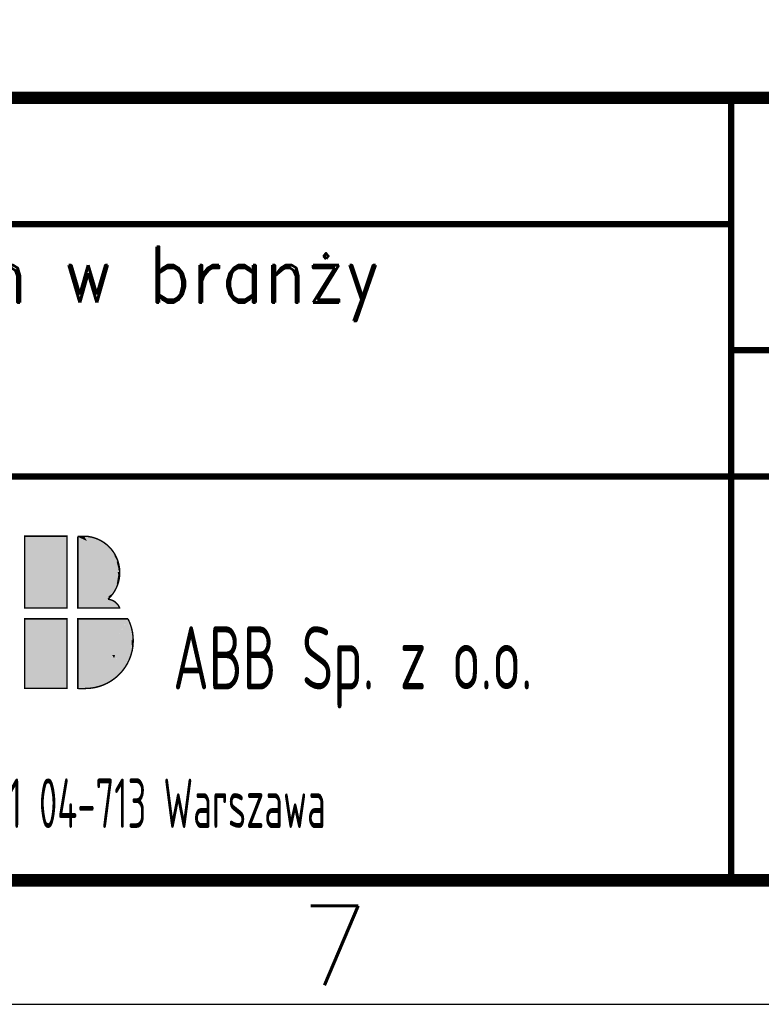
# Model space of a CAD drawing. Header units: millimetres. Extents: x 472 to 1299, y 510 to 798.
# Tile 30 of 69: x 760 to 790, y 510 to 550. Entities that reach past the tile are written whole.
import ezdxf
from ezdxf.enums import TextEntityAlignment as Align

# ---------------------------------------------------------------- set-up
doc = ezdxf.new("R2010")
doc.units = ezdxf.units.MM
doc.header["$LTSCALE"] = 4
doc.linetypes.add('AUSGEZOGEN', pattern=[0])
doc.layers.add('Ramka', color=7, linetype='Continuous')
doc.styles.add('ADESK1', font='romans', dxfattribs={"bigfont": 'bigfont'})
doc.styles.add('ROMAND', font='romand')
doc.styles.get("Standard").update_dxf_attribs({"font": 'ISOCP.SHX'})

# ---------------------------------------------------------------- blocks, each defined once
blk = doc.blocks.new('*U8')
at = {"color": 1, "linetype": 'AUSGEZOGEN'}
for points in [[(23.26, 21.61), (23.26, 13.68), (26.47, 20.73)], [(26.47, 20.73), (23.26, 13.68), (27.92, 17.73)], [(27.92, 17.73), (23.26, 13.68), (26.63, 14.66)], [(26.63, 14.66), (23.26, 13.68), (27.4, 14.36)], [(27.4, 14.36), (23.26, 13.68), (27.89, 13.68)]]:
    blk.add_solid(points, dxfattribs=at)
blk = doc.blocks.new('A3-grafiko')
at = {"color": 5, "linetype": 'Continuous'}
blk.add_lwpolyline([(0, 0), (410, 0), (410, 287), (0, 287)], close=True, dxfattribs=at)
at = {"const_width": 0.51}
blk.add_lwpolyline([(24, 5), (410, 5), (410, 36.601), (24, 36.601)], close=True, dxfattribs=at)
at = {"const_width": 0.255}
for points in [[(317.236, 36.601), (317.236, 5)], [(235.686, 31.504), (317.236, 31.504)], [(317.236, 26.407), (410, 26.407)], [(235.686, 21.31), (317.236, 21.31)], [(317.236, 21.31), (410, 21.31)]]:
    blk.add_lwpolyline(points, dxfattribs=at)
at = {"color": 1, "linetype": 'AUSGEZOGEN', "const_width": 0.0576}
for points in [[(288.71, 18.901), (290.416, 18.901), (290.416, 16.001), (288.71, 16.001)], [(288.71, 15.563), (290.416, 15.563), (290.416, 12.762), (288.71, 12.762)]]:
    blk.add_lwpolyline(points, close=True, dxfattribs=at)
at = {"color": 1, "const_width": 0.0616}
for points in [[(291.13, 18.896), (290.846, 18.896)], [(291.141, 12.745), (290.871, 12.745)]]:
    blk.add_lwpolyline(points, dxfattribs=at)
at = {"color": 1, "linetype": 'AUSGEZOGEN', "const_width": 0.0576}
for points in [[(290.855, 18.884), (290.855, 16.005), (292.569, 16.005)], [(290.856, 12.725), (290.856, 15.563), (292.881, 15.563)]]:
    blk.add_lwpolyline(points, dxfattribs=at)
for points in [[(292.073, 16.354, 0.672803), (291.127, 18.901, 0.742611)], [(292.543, 16.005, 0.288353), (292.073, 16.354, 0.288353)], [(291.14, 12.751, 0.563254), (292.881, 15.563, 0.675438)], [(290.856, 12.787, 0.002624), (290.876, 12.783, 0.685043)]]:
    blk.add_lwpolyline(points, format="xyb", dxfattribs=at)
at = {"color": 1}
for points in [[(288.708, 15.998), (288.708, 18.907), (290.394, 15.998), (290.408, 18.887)], [(290.852, 18.883), (291.331, 18.877), (291.678, 18.751)], [(290.865, 18.87), (291.123, 18.877), (291.224, 18.707)], [(290.903, 18.883), (291.924, 18.637), (291.943, 18.562)], [(290.922, 18.87), (291.666, 18.77), (291.918, 18.631)], [(292.038, 18.492), (292.252, 18.335), (292.486, 17.547)], [(292.486, 17.547), (292.486, 17.547), (292.29, 18.196), (292.448, 17.963)], [(292.29, 18.196), (292.448, 17.963), (292.492, 17.805)], [(292.423, 17.874), (292.498, 17.862), (292.498, 17.578)], [(292.492, 17.799), (292.523, 17.528), (292.486, 17.528)], [(292.492, 17.805), (292.492, 17.805), (292.492, 17.799), (292.523, 17.528)], [(292.517, 17.421), (292.095, 16.444), (292.328, 16.67)], [(292.511, 17.414), (292.341, 16.79), (292.397, 16.778)], [(292.397, 16.778), (292.397, 16.778), (292.511, 17.408), (292.429, 16.923)], [(292.505, 17.421), (292.429, 16.973), (292.492, 16.973)], [(292.511, 17.408), (292.429, 16.923), (292.511, 17.421), (292.441, 16.979)], [(292.467, 17.452), (292.555, 17.452), (292.511, 17.238)], [(292.088, 16.45), (292.214, 16.57), (292.139, 16.412)], [(288.708, 12.758), (288.708, 15.569), (290.394, 12.758), (290.408, 15.549)], [(292.861, 15.562), (290.837, 12.758), (291.362, 12.765)], [(290.864, 15.556), (292.868, 15.562), (290.844, 12.752)], [(292.868, 15.569), (291.355, 12.765), (291.583, 12.8)], [(292.868, 15.562), (291.569, 12.793), (291.742, 12.848)], [(291.583, 12.8), (291.583, 12.8), (292.868, 15.562), (291.569, 12.793)], [(291.742, 12.848), (291.742, 12.848), (292.868, 15.562), (292.246, 14.091)], [(292.868, 15.562), (292.246, 14.091), (292.979, 14.071)], [(292.854, 15.556), (292.972, 14.071), (293.075, 14.789)], [(292.861, 15.562), (293.075, 14.782), (293.013, 15.203)], [(292.958, 14.064), (293.02, 14.678), (293.062, 14.347)], [(293.027, 14.706), (293.11, 14.692), (293.041, 14.402)], [(292.253, 14.084), (291.956, 12.903), (291.714, 12.814)], [(292.26, 14.084), (292.219, 13.09), (291.935, 12.91)], [(292.253, 14.071), (292.523, 13.318), (292.212, 13.083)], [(292.239, 14.105), (292.357, 14.105), (292.322, 13.974)], [(292.764, 13.656), (292.764, 13.656), (292.239, 14.091), (292.771, 13.663)], [(292.239, 14.091), (292.771, 13.663), (292.509, 13.304)], [(292.246, 14.098), (292.979, 14.078), (292.764, 13.656)]]:
    blk.add_solid(points, dxfattribs=at)
at = {"color": 1, "linetype": 'Continuous', "xscale": 0.3641509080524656, "yscale": 0.3641509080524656, "zscale": 0.3641509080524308}
blk.add_blockref('*U8', (282.376, 11.014), dxfattribs=at)
for s, height, width, p in [('ABB Sp. z o.o.', 2.54845, 0.7, (294.705, 12.716)), ('ul. Żegańska 1 04-713 Warszawa', 2, 0.6, (278.931, 7.118))]:
    blk.add_text(s, height=height, dxfattribs=dict(width=width)).set_placement(p)
at = {"color": 5, "style": 'ADESK1'}
blk.add_text('7', height=3.201, dxfattribs=at).set_placement((301.219, 0.779), align=Align.CENTER)
at = {"color": 250, "style": 'ROMAND', "width": 0.9}
for tag, p, height in [('OPRACOWAŁ', (37.102, 33.56), 2), ('ZMIANA1', (109.377, 33.461), 2), ('ZMIANA2', (155.377, 33.461), 2), ('ZMIANA3', (201.377, 33.461), 2), ('BRANŻA', (290.245, 33.04), 2.243), ('NAZWA_ZAKŁADU', (375.799, 32.733), 2.243), ('RODZAJ_DOK', (249.47, 33.04), 2.243), ('DATA1', (83.569, 32.976), 2), ('OZN_DOK1', (326.144, 32.248), 2.243), ('SPRAWDZIŁ', (37.102, 29.56), 2), ('ZM1_WPROW', (104.855, 29.7), 2), ('ZM2_WPROW', (150.855, 29.7), 2), ('ZM3_WPROW', (196.855, 29.7), 2), ('DATA2', (83.569, 28.976), 2), ('DATA', (136.056, 29.294), 2), ('DATA', (182.056, 29.294), 2), ('DATA', (228.056, 29.294), 2), ('OZN_DOK2', (326.144, 28.407), 2.243), ('NAZWA_OBIEKTU', (375.799, 28.314), 2.243), ('ZATWIERDZIŁ', (37.102, 25.56), 2), ('ZM1_ZATW', (104.855, 25.7), 2), ('ZM2_ZATW', (150.855, 25.7), 2), ('ZM3_ZATW', (196.855, 25.7), 2), ('DATA', (136.056, 25.294), 2), ('DATA', (182.056, 25.294), 2), ('DATA', (228.056, 25.294), 2), ('DATA3', (83.569, 24.976), 2), ('NAZWA_PRAC', (337.117, 22.562), 2.243), ('OPIS_ZM_1', (98.413, 19.262), 1.5), ('OPIS_ZM_2', (144.413, 19.262), 1.5), ('OPIS_ZM_3', (190.413, 19.262), 1.5), ('OPIS_ZM_1', (98.413, 16.762), 1.5), ('OPIS_ZM_2', (144.413, 16.762), 1.5), ('OPIS_ZM_3', (190.413, 16.762), 1.5), ('144', (401.641, 15.998), 2.243), ('1', (392.026, 15.36), 2.243), ('1:1', (368.283, 15.073), 2.243), ('OPIS_ZM_1', (98.413, 14.262), 1.5), ('OPIS_ZM_2', (144.413, 14.262), 1.5), ('OPIS_ZM_3', (190.413, 14.262), 1.5), ('00', (381.556, 12.667), 2.243), ('A3', (368.283, 6.918), 2.243), ('APLIKACJA', (392.026, 7.205), 2)]:
    blk.add_attdef(tag, p, '', height=height, dxfattribs=at)
at = {"color": 1, "style": 'ROMAND'}
for tag, p, height, width in [('TYTUL_1', (249.411, 28.343), 2.243, 0.9), ('TYTUL_2', (249.411, 25.217), 2.243, 0.9), ('TYTUL_3', (249.411, 22.185), 2.243, 0.9), ('PLIK', (37.723, 6.22), 1.8, 0.8)]:
    blk.add_attdef(tag, p, '', height=height, dxfattribs=dict(at, width=width))
blk.add_attdef('NUMER_RYS', text='', height=2.345, dxfattribs=at).set_placement((403.569, 22.948), align=Align.RIGHT)
at = {"color": 250, "style": 'ROMAND', "width": 0.9, "flags": 2}
for tag, p in [('ZAMAWIAJĄCY', (36.801, 20.951)), ('NR_UMOWY', (36.801, 15.674)), ('NAZWA_PROJEKTU', (36.801, 10.726))]:
    blk.add_attdef(tag, p, '', height=2.243, dxfattribs=at)
at = {"color": 1, "style": 'ROMAND', "width": 0.9}
blk.add_attdef('NR_DOK', text='', height=2.548, dxfattribs=at).set_placement((341.162, 12.857), align=Align.CENTER)

msp = doc.modelspace()

# ---------------------------------------------------------------- block references
at = {"layer": 'Ramka'}
ref = msp.add_blockref('A3-grafiko', (471.698, 509.962), dxfattribs=at)
ref.add_attrib('TYTUL_1', 'Spis oznaczeń projektowych w branży ', (721.109, 538.305), dxfattribs={"layer": '0', "color": 1, "height": 2.24264, "style": 'ROMAND', "width": 0.9})

doc.saveas('drawing.dxf')
